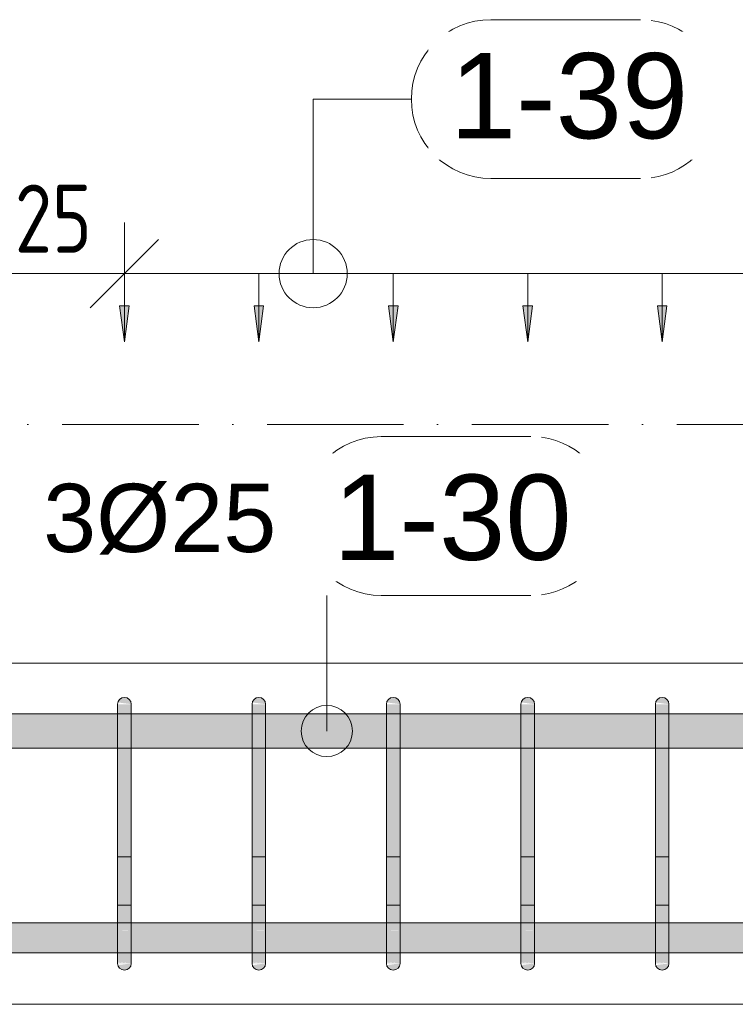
# Model space of a CAD drawing. Header units: millimetres. Extents: x -25607 to 9385, y 1894 to 10168.
# Tile 144 of 181: x 2260 to 2785, y 8670 to 9392. Entities that reach past the tile are written whole.
import ezdxf

# ---------------------------------------------------------------- set-up
doc = ezdxf.new("R2010")
doc.units = ezdxf.units.MM
doc.linetypes.add('Čerchovaná', pattern=[150, 100, -25, 0, -25])
for name, color, linetype, lineweight in [('A-ANNO-DIMS', 211, 'Continuous', 5), ('A-ANNO-DIMS-25', 211, 'Continuous', 5), ('A-FLOR-LEVL', 51, 'Continuous', 5), ('S-BEAM', 12, 'Continuous', 9), ('S-RBAR', 171, 'Continuous', 5), ('S-RBAR-IDEN', 171, 'Continuous', 5)]:
    doc.layers.add(name, color=color, linetype=linetype, lineweight=lineweight)
doc.styles.add('Arial', font='arial.ttf', dxfattribs={"height": 50})
doc.styles.add('Arial_1', font='arial.ttf', dxfattribs={"height": 62.5})
doc.styles.add('ISOCPEUR_2', font='isocpeur.ttf', dxfattribs={"width": 0.8, "height": 50})
doc.dimstyles.new('Vnitřní', dxfattribs={"dimscale": 304.8, "dimtxt": 49.799059, "dimasz": 0.164042, "dimexe": 0.123031, "dimexo": 0.0625, "dimgap": 0, "dimtad": 1, "dimdec": 0, "dimzin": 0, "dimdsep": 46, "dimtxsty": 'ISOCPEUR_2', "dimblk1": 'OBLIQUE', "dimblk2": 'OBLIQUE', "dimsah": 1, "dimcen": 0.09, "dimdle": 0.123031, "dimazin": 0, "dimtfac": 1, "dimtdec": 4, "dimtix": 1, "dimtmove": 0, "dimatfit": 3, "dimfxl": 0.123031, "dimfxlon": 1, "dimtvp": 1, "dimtolj": 1, "dimtzin": 0, "dimarcsym": 2})
doc.dimstyles.new('Výztuž_kusy__řezy__1', dxfattribs={"dimscale": 304.8, "dimtxt": 0.18, "dimasz": 0, "dimexe": 0, "dimexo": 0.0625, "dimgap": 0.082021, "dimtad": 1, "dimdec": 0, "dimzin": 0, "dimdsep": 46, "dimtxsty": 'Arial_1', "dimblk1": 'NONE', "dimblk2": 'NONE', "dimsah": 1, "dimcen": 0.09, "dimazin": 0, "dimtfac": 1, "dimtdec": 4, "dimtix": 1, "dimtmove": 0, "dimatfit": 3, "dimfxl": 0.164042, "dimfxlon": 1, "dimtvp": 1, "dimtfill": 1, "dimtolj": 1, "dimtzin": 0, "dimarcsym": 2})

# ---------------------------------------------------------------- blocks, each defined once
blk = doc.blocks.new('DIMBLOCK386-V5')
at = {"layer": 'A-ANNO-DIMS-25'}
for points in [[(2337.05, 9155.58), (2340.51, 9181.87), (2333.59, 9181.87)], [(2435.57, 9155.58), (2439.03, 9181.87), (2432.11, 9181.87)]]:
    blk.add_hatch(color=256, dxfattribs=at).paths.add_polyline_path(points)
for p, q in [((2337.05, 9205.58), (2435.57, 9205.58)), ((2337.05, 9205.58), (2337.05, 9205.58)), ((2337.05, 9205.58), (2337.05, 9155.58)), ((2435.57, 9205.58), (2435.57, 9205.58)), ((2435.57, 9205.58), (2435.57, 9155.58)), ((2340.51, 9181.87), (2333.59, 9181.87)), ((2333.59, 9181.87), (2337.05, 9155.58)), ((2337.05, 9155.58), (2340.51, 9181.87)), ((2439.03, 9181.87), (2432.11, 9181.87)), ((2432.11, 9181.87), (2435.57, 9155.58)), ((2435.57, 9155.58), (2439.03, 9181.87))]:
    blk.add_line(p, q, dxfattribs=at)
blk = doc.blocks.new('_None')
blk = doc.blocks.new('DIMBLOCK387-V5')
at = {"layer": 'A-ANNO-DIMS-25'}
for points in [[(2435.57, 9155.58), (2439.03, 9181.87), (2432.11, 9181.87)], [(2534.09, 9155.58), (2537.55, 9181.87), (2530.63, 9181.87)]]:
    blk.add_hatch(color=256, dxfattribs=at).paths.add_polyline_path(points)
for p, q in [((2435.57, 9205.58), (2534.09, 9205.58)), ((2435.57, 9205.58), (2435.57, 9205.58)), ((2435.57, 9205.58), (2435.57, 9155.58)), ((2534.09, 9205.58), (2534.09, 9205.58)), ((2534.09, 9205.58), (2534.09, 9155.58)), ((2439.03, 9181.87), (2432.11, 9181.87)), ((2432.11, 9181.87), (2435.57, 9155.58)), ((2435.57, 9155.58), (2439.03, 9181.87)), ((2537.55, 9181.87), (2530.63, 9181.87)), ((2530.63, 9181.87), (2534.09, 9155.58)), ((2534.09, 9155.58), (2537.55, 9181.87))]:
    blk.add_line(p, q, dxfattribs=at)
blk = doc.blocks.new('DIMBLOCK388-V5')
at = {"layer": 'A-ANNO-DIMS-25'}
for points in [[(2534.09, 9155.58), (2537.55, 9181.87), (2530.63, 9181.87)], [(2632.61, 9155.58), (2636.07, 9181.87), (2629.14, 9181.87)]]:
    blk.add_hatch(color=256, dxfattribs=at).paths.add_polyline_path(points)
for p, q in [((2534.09, 9205.58), (2632.61, 9205.58)), ((2534.09, 9205.58), (2534.09, 9205.58)), ((2534.09, 9205.58), (2534.09, 9155.58)), ((2632.61, 9205.58), (2632.61, 9205.58)), ((2632.61, 9205.58), (2632.61, 9155.58)), ((2537.55, 9181.87), (2530.63, 9181.87)), ((2530.63, 9181.87), (2534.09, 9155.58)), ((2534.09, 9155.58), (2537.55, 9181.87)), ((2636.07, 9181.87), (2629.14, 9181.87)), ((2629.14, 9181.87), (2632.61, 9155.58)), ((2632.61, 9155.58), (2636.07, 9181.87))]:
    blk.add_line(p, q, dxfattribs=at)
blk = doc.blocks.new('DIMBLOCK389-V5')
at = {"layer": 'A-ANNO-DIMS-25'}
for points in [[(2632.61, 9155.58), (2636.07, 9181.87), (2629.14, 9181.87)], [(2731.12, 9155.58), (2734.58, 9181.87), (2727.66, 9181.87)]]:
    blk.add_hatch(color=256, dxfattribs=at).paths.add_polyline_path(points)
for p, q in [((2632.61, 9205.58), (2731.12, 9205.58)), ((2632.61, 9205.58), (2632.61, 9205.58)), ((2632.61, 9205.58), (2632.61, 9155.58)), ((2731.12, 9205.58), (2731.12, 9205.58)), ((2731.12, 9205.58), (2731.12, 9155.58)), ((2636.07, 9181.87), (2629.14, 9181.87)), ((2629.14, 9181.87), (2632.61, 9155.58)), ((2632.61, 9155.58), (2636.07, 9181.87)), ((2734.58, 9181.87), (2727.66, 9181.87)), ((2727.66, 9181.87), (2731.12, 9155.58)), ((2731.12, 9155.58), (2734.58, 9181.87))]:
    blk.add_line(p, q, dxfattribs=at)
blk = doc.blocks.new('DIMBLOCK390-V5')
at = {"layer": 'A-ANNO-DIMS-25'}
for points in [[(2731.12, 9155.58), (2734.58, 9181.87), (2727.66, 9181.87)], [(2829.64, 9155.58), (2833.1, 9181.87), (2826.18, 9181.87)]]:
    blk.add_hatch(color=256, dxfattribs=at).paths.add_polyline_path(points)
for p, q in [((2731.12, 9205.58), (2829.64, 9205.58)), ((2731.12, 9205.58), (2731.12, 9205.58)), ((2731.12, 9205.58), (2731.12, 9155.58)), ((2829.64, 9205.58), (2829.64, 9205.58)), ((2829.64, 9205.58), (2829.64, 9155.58)), ((2734.58, 9181.87), (2727.66, 9181.87)), ((2727.66, 9181.87), (2731.12, 9155.58)), ((2731.12, 9155.58), (2734.58, 9181.87)), ((2833.1, 9181.87), (2826.18, 9181.87)), ((2826.18, 9181.87), (2829.64, 9155.58)), ((2829.64, 9155.58), (2833.1, 9181.87))]:
    blk.add_line(p, q, dxfattribs=at)
blk = doc.blocks.new('DIMBLOCK400-V5')
at = {"layer": 'A-ANNO-DIMS-25'}
for points in [[(2337.05, 9155.58), (2340.51, 9181.87), (2333.59, 9181.87)], [(2435.57, 9155.58), (2439.03, 9181.87), (2432.11, 9181.87)], [(2534.09, 9155.58), (2537.55, 9181.87), (2530.63, 9181.87)], [(2632.61, 9155.58), (2636.07, 9181.87), (2629.14, 9181.87)], [(2731.12, 9155.58), (2734.58, 9181.87), (2727.66, 9181.87)], [(2829.64, 9155.58), (2833.1, 9181.87), (2826.18, 9181.87)], [(2928.16, 9155.58), (2931.62, 9181.87), (2924.7, 9181.87)], [(3026.68, 9155.58), (3030.14, 9181.87), (3023.22, 9181.87)], [(3125.2, 9155.58), (3128.66, 9181.87), (3121.74, 9181.87)], [(3223.71, 9155.58), (3227.18, 9181.87), (3220.25, 9181.87)], [(3322.23, 9155.58), (3325.69, 9181.87), (3318.77, 9181.87)], [(3420.75, 9155.58), (3424.21, 9181.87), (3417.29, 9181.87)], [(3519.27, 9155.58), (3522.73, 9181.87), (3515.81, 9181.87)], [(3617.79, 9155.58), (3621.25, 9181.87), (3614.33, 9181.87)], [(3716.3, 9155.58), (3719.77, 9181.87), (3712.84, 9181.87)]]:
    blk.add_hatch(color=256, dxfattribs=at).paths.add_polyline_path(points)
for p, q in [((2337.05, 9205.58), (3716.3, 9205.58)), ((2337.05, 9205.58), (2435.57, 9205.58)), ((2337.05, 9205.58), (2337.05, 9205.58)), ((2337.05, 9205.58), (2337.05, 9155.58)), ((2435.57, 9205.58), (2534.09, 9205.58)), ((2435.57, 9205.58), (2435.57, 9205.58)), ((2435.57, 9205.58), (2435.57, 9155.58)), ((2534.09, 9205.58), (2632.61, 9205.58)), ((2534.09, 9205.58), (2534.09, 9205.58)), ((2534.09, 9205.58), (2534.09, 9155.58)), ((2632.61, 9205.58), (2731.12, 9205.58)), ((2632.61, 9205.58), (2632.61, 9205.58)), ((2632.61, 9205.58), (2632.61, 9155.58)), ((2731.12, 9205.58), (2829.64, 9205.58)), ((2731.12, 9205.58), (2731.12, 9205.58)), ((2731.12, 9205.58), (2731.12, 9155.58)), ((2829.64, 9205.58), (2928.16, 9205.58)), ((2829.64, 9205.58), (2829.64, 9205.58)), ((2829.64, 9205.58), (2829.64, 9155.58)), ((2928.16, 9205.58), (3026.68, 9205.58)), ((2928.16, 9205.58), (2928.16, 9205.58)), ((2928.16, 9205.58), (2928.16, 9155.58)), ((3026.68, 9205.58), (3125.2, 9205.58)), ((3026.68, 9205.58), (3026.68, 9205.58)), ((3026.68, 9205.58), (3026.68, 9155.58)), ((3125.2, 9205.58), (3223.71, 9205.58)), ((3125.2, 9205.58), (3125.2, 9205.58)), ((3125.2, 9205.58), (3125.2, 9155.58)), ((3223.71, 9205.58), (3322.23, 9205.58)), ((3223.71, 9205.58), (3223.71, 9205.58)), ((3223.71, 9205.58), (3223.71, 9155.58)), ((3322.23, 9205.58), (3420.75, 9205.58)), ((3322.23, 9205.58), (3322.23, 9205.58)), ((3322.23, 9205.58), (3322.23, 9155.58)), ((3420.75, 9205.58), (3519.27, 9205.58)), ((3420.75, 9205.58), (3420.75, 9205.58)), ((3420.75, 9205.58), (3420.75, 9155.58)), ((3519.27, 9205.58), (3617.79, 9205.58)), ((3519.27, 9205.58), (3519.27, 9205.58)), ((3519.27, 9205.58), (3519.27, 9155.58)), ((3617.79, 9205.58), (3716.3, 9205.58)), ((3617.79, 9205.58), (3617.79, 9205.58)), ((3617.79, 9205.58), (3617.79, 9155.58)), ((3716.3, 9205.58), (3716.3, 9205.58)), ((3716.3, 9205.58), (3716.3, 9155.58)), ((2340.51, 9181.87), (2333.59, 9181.87)), ((2333.59, 9181.87), (2337.05, 9155.58)), ((2337.05, 9155.58), (2340.51, 9181.87)), ((2439.03, 9181.87), (2432.11, 9181.87)), ((2432.11, 9181.87), (2435.57, 9155.58)), ((2435.57, 9155.58), (2439.03, 9181.87)), ((2537.55, 9181.87), (2530.63, 9181.87)), ((2530.63, 9181.87), (2534.09, 9155.58)), ((2534.09, 9155.58), (2537.55, 9181.87)), ((2636.07, 9181.87), (2629.14, 9181.87)), ((2629.14, 9181.87), (2632.61, 9155.58)), ((2632.61, 9155.58), (2636.07, 9181.87)), ((2734.58, 9181.87), (2727.66, 9181.87)), ((2727.66, 9181.87), (2731.12, 9155.58)), ((2731.12, 9155.58), (2734.58, 9181.87)), ((2833.1, 9181.87), (2826.18, 9181.87)), ((2826.18, 9181.87), (2829.64, 9155.58)), ((2829.64, 9155.58), (2833.1, 9181.87)), ((2931.62, 9181.87), (2924.7, 9181.87)), ((2924.7, 9181.87), (2928.16, 9155.58)), ((2928.16, 9155.58), (2931.62, 9181.87)), ((3030.14, 9181.87), (3023.22, 9181.87)), ((3023.22, 9181.87), (3026.68, 9155.58)), ((3026.68, 9155.58), (3030.14, 9181.87)), ((3128.66, 9181.87), (3121.74, 9181.87)), ((3121.74, 9181.87), (3125.2, 9155.58)), ((3125.2, 9155.58), (3128.66, 9181.87)), ((3227.18, 9181.87), (3220.25, 9181.87)), ((3220.25, 9181.87), (3223.71, 9155.58)), ((3223.71, 9155.58), (3227.18, 9181.87)), ((3325.69, 9181.87), (3318.77, 9181.87)), ((3318.77, 9181.87), (3322.23, 9155.58)), ((3322.23, 9155.58), (3325.69, 9181.87)), ((3424.21, 9181.87), (3417.29, 9181.87)), ((3417.29, 9181.87), (3420.75, 9155.58)), ((3420.75, 9155.58), (3424.21, 9181.87)), ((3522.73, 9181.87), (3515.81, 9181.87)), ((3515.81, 9181.87), (3519.27, 9155.58)), ((3519.27, 9155.58), (3522.73, 9181.87)), ((3621.25, 9181.87), (3614.33, 9181.87)), ((3614.33, 9181.87), (3617.79, 9155.58)), ((3617.79, 9155.58), (3621.25, 9181.87)), ((3719.77, 9181.87), (3712.84, 9181.87)), ((3712.84, 9181.87), (3716.3, 9155.58)), ((3716.3, 9155.58), (3719.77, 9181.87))]:
    blk.add_line(p, q, dxfattribs=at)
blk = doc.blocks.new('Popisek výztuže__BEZ NATOČENÍ_ - _Typ_ množství_PRAVÝ _řezy_-573725-V5')
at = {"layer": 'S-RBAR-IDEN'}
for p, q in [((-15461.32, 9359.75), (-15571.02, 9359.75)), ((-15571.02, 9243.32), (-15461.32, 9243.32))]:
    blk.add_line(p, q, dxfattribs=at)
for centre, start, end in [((-15571.02, 9301.53), 90, 270), ((-15461.32, 9301.53), 277.64339, 82.35661)]:
    blk.add_arc(centre, 58.22, start, end, dxfattribs=at)
blk = doc.blocks.new('Popisek výztuže - _Typ_ množství_LEVÝ-573731-V5')
at = {"layer": 'S-RBAR-IDEN'}
for p, q in [((-16348.87, 6003.76), (-16458.56, 6003.76)), ((-16458.56, 5887.33), (-16348.87, 5887.33))]:
    blk.add_line(p, q, dxfattribs=at)
for centre, start, end in [((-16458.56, 5945.54), 90, 270), ((-16348.87, 5945.54), 277.64339, 82.35661)]:
    blk.add_arc(centre, 58.22, start, end, dxfattribs=at)
blk = doc.blocks.new('DIMBLOCK689-V5')
at = {"layer": 'A-ANNO-DIMS-25'}
for p, q in [((2212.05, 9205.58), (2212.05, 9243.08)), ((2337.05, 9205.58), (2337.05, 9243.08)), ((2212.05, 9205.58), (2237.05, 9230.58)), ((2337.05, 9205.58), (2362.05, 9230.58)), ((2174.55, 9205.58), (2374.55, 9205.58)), ((2212.05, 9205.58), (2187.05, 9180.58)), ((2212.05, 9205.58), (2212.05, 9168.08)), ((2337.05, 9205.58), (2312.05, 9180.58)), ((2337.05, 9205.58), (2337.05, 9168.08))]:
    blk.add_line(p, q, dxfattribs=at)
at = {"layer": 'A-ANNO-DIMS-25', "color": 0, "insert": (2236.72, 9270.9), "char_height": 50, "width": 90.7875, "attachment_point": 1, "line_spacing_factor": 1.149209, "style": 'ISOCPEUR_2'}
blk.add_mtext('125', dxfattribs=at)
blk = doc.blocks.new('_Oblique')
at = {"color": 0, "linetype": 'ByBlock', "lineweight": -2}
blk.add_line((-0.5, -0.5), (0.5, 0.5), dxfattribs=at)

msp = doc.modelspace()

# ---------------------------------------------------------------- hatches: boundary and pattern name
at = {"layer": 'S-RBAR'}
for points in [[(2342.05, 8890), (2341.88, 8891.29), (2341.38, 8892.5), (2340.59, 8893.54), (2339.55, 8894.33), (2338.35, 8894.83), (2337.05, 8895), (2335.76, 8894.83), (2334.55, 8894.33), (2333.52, 8893.54), (2332.72, 8892.5), (2332.22, 8891.29), (2341.88, 8890.02)], [(2440.57, 8890), (2440.4, 8891.29), (2439.9, 8892.5), (2439.11, 8893.54), (2438.07, 8894.33), (2436.86, 8894.83), (2435.57, 8895), (2434.28, 8894.83), (2433.07, 8894.33), (2432.03, 8893.54), (2431.24, 8892.5), (2430.74, 8891.29), (2440.4, 8890.02)], [(2539.09, 8890), (2538.92, 8891.29), (2538.42, 8892.5), (2537.62, 8893.54), (2536.59, 8894.33), (2535.38, 8894.83), (2534.09, 8895), (2532.79, 8894.83), (2531.59, 8894.33), (2530.55, 8893.54), (2529.76, 8892.5), (2529.26, 8891.29), (2538.92, 8890.02)], [(2637.61, 8890), (2637.44, 8891.29), (2636.94, 8892.5), (2636.14, 8893.54), (2635.11, 8894.33), (2633.9, 8894.83), (2632.61, 8895), (2631.31, 8894.83), (2630.11, 8894.33), (2629.07, 8893.54), (2628.28, 8892.5), (2627.78, 8891.29), (2637.44, 8890.02)], [(2736.12, 8890), (2735.95, 8891.29), (2735.45, 8892.5), (2734.66, 8893.54), (2733.46, 8894.4), (2732.42, 8894.83), (2731.12, 8895), (2729.83, 8894.83), (2728.62, 8894.33), (2727.59, 8893.54), (2726.79, 8892.5), (2726.29, 8891.29), (2735.95, 8890.02)], [(2342.05, 8865), (2342.05, 8890), (2332.05, 8890), (2332.05, 8865)], [(2440.57, 8865), (2440.57, 8890), (2430.57, 8890), (2430.57, 8865)], [(2539.09, 8865), (2539.09, 8890), (2529.09, 8890), (2529.09, 8865)], [(2637.61, 8865), (2637.61, 8890), (2627.61, 8890), (2627.61, 8865)], [(2726.12, 8865), (2736.12, 8865), (2736.12, 8890), (2726.12, 8890), (2726.12, 8869.55)], [(2338.36, 8725), (2342.05, 8725), (2342.05, 8865), (2332.05, 8865), (2332.05, 8725)], [(2440.57, 8725), (2440.57, 8865), (2430.57, 8865), (2430.57, 8725)], [(2539.09, 8725), (2539.09, 8865), (2529.09, 8865), (2529.09, 8725)], [(2637.61, 8725), (2637.61, 8865), (2627.61, 8865), (2627.61, 8725)], [(2733.46, 8725), (2736.12, 8725), (2736.12, 8865), (2726.12, 8865), (2726.12, 8725)], [(2337.05, 8695), (2338.36, 8695.17), (2339.55, 8695.67), (2340.59, 8696.46), (2341.38, 8697.5), (2341.88, 8698.71), (2341.88, 8699.98), (2332.22, 8698.71), (2332.72, 8697.5), (2333.52, 8696.46), (2334.55, 8695.67), (2335.76, 8695.17)], [(2435.57, 8695), (2436.86, 8695.17), (2438.07, 8695.67), (2439.11, 8696.46), (2439.9, 8697.5), (2440.4, 8698.71), (2440.4, 8699.98), (2430.74, 8698.71), (2431.24, 8697.5), (2432.03, 8696.46), (2433.07, 8695.67), (2434.28, 8695.17)], [(2534.09, 8695), (2535.38, 8695.17), (2536.59, 8695.67), (2537.62, 8696.46), (2538.42, 8697.5), (2538.92, 8698.71), (2538.92, 8699.98), (2529.26, 8698.71), (2529.76, 8697.5), (2530.55, 8696.46), (2531.59, 8695.67), (2532.79, 8695.17)], [(2632.61, 8695), (2633.9, 8695.17), (2635.11, 8695.67), (2636.14, 8696.46), (2636.94, 8697.5), (2637.44, 8698.71), (2637.44, 8699.98), (2627.78, 8698.71), (2628.28, 8697.5), (2629.07, 8696.46), (2630.11, 8695.67), (2631.31, 8695.17)], [(2731.12, 8695), (2732.42, 8695.17), (2733.62, 8695.67), (2734.66, 8696.46), (2735.45, 8697.5), (2735.95, 8698.71), (2735.95, 8699.98), (2726.29, 8698.71), (2726.79, 8697.5), (2727.59, 8696.46), (2728.62, 8695.67), (2729.83, 8695.17)]]:
    msp.add_hatch(color=256, dxfattribs=at).paths.add_polyline_path(points)
h = msp.add_hatch(color=256, dxfattribs=at)
h.paths.add_polyline_path([(5938.19, 8857.8), (5969.21, 8857.8), (5969.21, 8882.8), (5785.06, 8882.8), (5785.06, 8857.8), (5894.29, 8857.8)])
h.paths.add_polyline_path([(4016.06, 8857.8), (4054.75, 8857.8), (4054.75, 8882.8), (4016.06, 8882.8), (4016.06, 8865)])
h.paths.add_polyline_path([(4651.63, 8857.8), (4730.74, 8857.8), (4730.74, 8882.8), (4651.63, 8882.8), (4651.63, 8865)])
h.paths.add_polyline_path([(1019.44, 8857.8), (1209.04, 8857.8), (1209.04, 8882.8), (1019.44, 8882.8), (1019.44, 8865)])
h.paths.add_polyline_path([(4006.06, 8857.8), (4006.06, 8882.8), (3967.37, 8882.8), (3967.37, 8857.8)])
h.paths.add_polyline_path([(4621.18, 8857.8), (4641.63, 8857.8), (4641.63, 8882.8), (4551.63, 8882.8), (4551.63, 8857.8), (4577.28, 8857.8)])
h.paths.add_polyline_path([(4064.75, 8857.8), (4103.44, 8857.8), (4103.44, 8882.8), (4064.75, 8882.8), (4064.75, 8865)])
h.paths.add_polyline_path([(1219.04, 8857.8), (1408.65, 8857.8), (1408.65, 8882.8), (1219.04, 8882.8), (1219.04, 8865)])
h.paths.add_polyline_path([(5775.06, 8857.8), (5775.06, 8882.8), (5585.68, 8882.8), (5585.68, 8857.8), (5762.59, 8857.8)])
h.paths.add_polyline_path([(2909.06, 8857.8), (2923.16, 8857.8), (2923.16, 8882.8), (2834.64, 8882.8), (2834.64, 8857.8)])
h.paths.add_polyline_path([(3957.37, 8857.8), (3957.37, 8882.8), (3918.68, 8882.8), (3918.77, 8857.8)])
h.paths.add_polyline_path([(2933.16, 8857.8), (3021.68, 8857.8), (3021.68, 8882.8), (2933.16, 8882.8), (2933.16, 8865)])
h.paths.add_polyline_path([(4113.44, 8857.8), (4152.12, 8857.8), (4152.12, 8882.8), (4113.44, 8882.8), (4113.44, 8865)])
h.paths.add_polyline_path([(3031.68, 8857.8), (3120.2, 8857.8), (3120.2, 8882.8), (3031.68, 8882.8), (3031.68, 8865)])
h.paths.add_polyline_path([(5575.68, 8857.8), (5575.68, 8882.8), (5386.3, 8882.8), (5386.3, 8857.8), (5543.08, 8857.8)])
h.paths.add_polyline_path([(3908.68, 8857.8), (3908.68, 8882.8), (3869.99, 8882.8), (3869.99, 8857.8), (3874.87, 8857.8)])
h.paths.add_polyline_path([(4162.12, 8857.8), (4200.81, 8857.8), (4200.81, 8882.8), (4162.12, 8882.8), (4162.12, 8865)])
h.paths.add_polyline_path([(2824.64, 8857.8), (2824.64, 8882.8), (2736.12, 8882.8), (2736.12, 8857.8), (2821.26, 8857.8)])
h.paths.add_polyline_path([(1418.65, 8857.8), (1608.25, 8857.8), (1608.25, 8882.8), (1418.65, 8882.8), (1418.65, 8865)])
h.paths.add_polyline_path([(1618.25, 8857.8), (1807.85, 8857.8), (1807.85, 8882.8), (1618.25, 8882.8), (1618.25, 8865)])
h.paths.add_polyline_path([(3859.99, 8857.8), (3859.99, 8882.8), (3821.3, 8882.8), (3821.3, 8857.8), (3830.97, 8857.8)])
h.paths.add_polyline_path([(5376.3, 8857.8), (5376.3, 8882.8), (5186.3, 8882.8), (5186.3, 8857.8), (5367.48, 8857.8)])
h.paths.add_polyline_path([(3130.2, 8857.8), (3218.71, 8857.8), (3218.71, 8882.8), (3130.2, 8882.8), (3130.2, 8865)])
h.paths.add_polyline_path([(4210.81, 8857.8), (4249.5, 8857.8), (4249.5, 8882.8), (4210.81, 8882.8), (4210.81, 8865)])
h.paths.add_polyline_path([(4541.63, 8857.8), (4541.63, 8882.8), (4502.94, 8882.8), (4502.94, 8857.8), (4533.37, 8857.8)])
h.paths.add_polyline_path([(4740.74, 8857.8), (4819.86, 8857.8), (4819.86, 8882.8), (4740.74, 8882.8), (4740.74, 8865)])
h.paths.add_polyline_path([(3811.3, 8857.8), (3811.3, 8882.8), (3721.3, 8882.8), (3721.3, 8857.8), (3787.07, 8857.8)])
h.paths.add_polyline_path([(5176.3, 8857.8), (5176.3, 8882.8), (5097.19, 8882.8), (5097.19, 8857.8), (5104.08, 8857.8)])
h.paths.add_polyline_path([(1817.85, 8857.8), (2007.45, 8857.8), (2007.45, 8882.8), (1817.85, 8882.8), (1817.85, 8865)])
h.paths.add_polyline_path([(4259.5, 8857.8), (4298.19, 8857.8), (4298.19, 8882.8), (4259.5, 8882.8), (4259.5, 8865)])
h.paths.add_polyline_path([(3711.3, 8857.8), (3711.3, 8882.8), (3622.79, 8882.8), (3622.79, 8857.8), (3699.27, 8857.8)])
h.paths.add_polyline_path([(2017.45, 8857.8), (2207.05, 8857.8), (2207.05, 8882.8), (2017.45, 8882.8), (2017.45, 8865)])
h.paths.add_polyline_path([(4308.19, 8857.8), (4346.88, 8857.8), (4346.88, 8882.8), (4308.19, 8882.8), (4308.19, 8865)])
h.paths.add_polyline_path([(5087.19, 8857.8), (5087.19, 8882.8), (5008.08, 8882.8), (5008.08, 8857.8), (5060.18, 8857.8)])
h.paths.add_polyline_path([(3612.79, 8857.8), (3612.79, 8882.8), (3524.27, 8882.8), (3524.27, 8857.8), (3611.47, 8857.8)])
h.paths.add_polyline_path([(2217.05, 8857.8), (2332.05, 8857.8), (2332.05, 8882.8), (2217.05, 8882.8), (2217.05, 8865)])
h.paths.add_polyline_path([(4356.88, 8857.8), (4395.57, 8857.8), (4395.57, 8882.8), (4356.88, 8882.8), (4356.88, 8865)])
h.paths.add_polyline_path([(4998.08, 8857.8), (4998.08, 8882.8), (4918.97, 8882.8), (4918.97, 8857.8), (4972.38, 8857.8)])
h.paths.add_polyline_path([(3514.27, 8857.8), (3514.27, 8882.8), (3425.75, 8882.8), (3425.75, 8857.8), (3479.77, 8857.8)])
h.paths.add_polyline_path([(2342.05, 8857.8), (2430.57, 8857.8), (2430.57, 8882.8), (2342.05, 8882.8), (2342.05, 8865)])
h.paths.add_polyline_path([(3228.71, 8857.8), (3317.23, 8857.8), (3317.23, 8882.8), (3228.71, 8882.8), (3228.71, 8865)])
h.paths.add_polyline_path([(3415.75, 8857.8), (3415.75, 8882.8), (3327.23, 8882.8), (3327.23, 8857.8), (3391.96, 8857.8)])
h.paths.add_polyline_path([(2440.57, 8857.8), (2529.09, 8857.8), (2529.09, 8882.8), (2440.57, 8882.8), (2440.57, 8865)])
h.paths.add_polyline_path([(4908.97, 8857.8), (4908.97, 8882.8), (4829.86, 8882.8), (4829.86, 8857.8), (4884.58, 8857.8)])
h.paths.add_polyline_path([(4405.57, 8857.8), (4444.26, 8857.8), (4444.26, 8882.8), (4405.57, 8882.8), (4405.57, 8865)])
h.paths.add_polyline_path([(2726.12, 8857.8), (2726.12, 8882.8), (2637.61, 8882.8), (2637.61, 8857.8), (2645.66, 8857.8)])
h.paths.add_polyline_path([(2539.09, 8857.8), (2627.61, 8857.8), (2627.61, 8882.8), (2539.09, 8882.8), (2539.09, 8865)])
h.paths.add_polyline_path([(4454.26, 8857.8), (4492.94, 8857.8), (4492.94, 8882.8), (4454.26, 8882.8), (4454.26, 8865)])
h = msp.add_hatch(color=256, dxfattribs=at)
h.paths.add_polyline_path([(-1905.56, 8707.64), (-1885.56, 8707.92), (-1885.56, 8729.64), (-1905.56, 8729.64), (-1905.56, 8714.83)])
h.paths.add_polyline_path([(1021.34, 8707.64), (1209.04, 8707.92), (1209.04, 8729.64), (1019.44, 8729.64), (1019.44, 8707.64)])
h.paths.add_polyline_path([(1219.04, 8707.64), (1408.65, 8707.92), (1408.65, 8729.64), (1219.04, 8729.64), (1219.04, 8707.92)])
h.paths.add_polyline_path([(1009.44, 8707.64), (1009.44, 8729.64), (819.84, 8729.64), (819.84, 8707.64), (977.44, 8707.64)])
h.paths.add_polyline_path([(809.84, 8707.64), (809.84, 8729.64), (620.24, 8729.64), (620.24, 8707.64), (801.84, 8707.64)])
h.paths.add_polyline_path([(-1832.27, 8707.64), (-1798.99, 8707.92), (-1798.99, 8729.64), (-1832.27, 8729.64), (-1832.27, 8707.92)])
h.paths.add_polyline_path([(1418.65, 8707.64), (1608.25, 8707.92), (1608.25, 8729.64), (1418.65, 8729.64), (1418.65, 8707.92)])
h.paths.add_polyline_path([(4152.12, 8707.64), (4152.12, 8729.64), (4113.44, 8729.64), (4113.44, 8707.64), (4138.27, 8707.64)])
h.paths.add_polyline_path([(1618.25, 8707.64), (1807.85, 8707.92), (1807.85, 8729.64), (1618.25, 8729.64), (1618.25, 8707.92)])
h.paths.add_polyline_path([(4169.44, 8707.64), (4169.44, 8729.64), (4162.12, 8729.64), (4162.12, 8707.64)])
h.paths.add_polyline_path([(610.24, 8707.64), (610.24, 8729.64), (420.64, 8729.64), (420.64, 8707.64), (582.34, 8707.64)])
h.paths.add_polyline_path([(410.64, 8707.64), (410.64, 8729.64), (221.04, 8729.64), (221.04, 8707.64), (406.74, 8707.64)])
h.paths.add_polyline_path([(-1842.27, 8707.64), (-1842.27, 8729.64), (-1875.56, 8729.64), (-1875.56, 8707.64)])
h.paths.add_polyline_path([(1817.85, 8707.64), (2007.45, 8707.92), (2007.45, 8729.64), (1817.85, 8729.64), (1817.85, 8707.92)])
h.paths.add_polyline_path([(2017.45, 8707.64), (2207.05, 8707.92), (2207.05, 8729.64), (2017.45, 8729.64), (2017.45, 8707.92)])
h.paths.add_polyline_path([(4103.44, 8707.64), (4103.44, 8729.64), (4064.75, 8729.64), (4064.75, 8707.64), (4094.37, 8707.64)])
h.paths.add_polyline_path([(211.04, 8707.64), (211.04, 8729.64), (21.43, 8729.64), (21.43, 8707.64), (187.24, 8707.64)])
h.paths.add_polyline_path([(2217.05, 8707.64), (2332.05, 8707.92), (2332.05, 8729.64), (2217.05, 8729.64), (2217.05, 8707.92)])
h.paths.add_polyline_path([(11.43, 8707.64), (11.43, 8729.64), (-178.17, 8729.64), (-178.17, 8707.64), (-32.27, 8707.64)])
h.paths.add_polyline_path([(-1788.99, 8707.64), (-1755.71, 8707.92), (-1755.71, 8729.64), (-1788.99, 8729.64), (-1788.99, 8707.92)])
h.paths.add_polyline_path([(-188.17, 8707.64), (-188.17, 8729.64), (-303.17, 8729.64), (-303.17, 8707.64), (-207.87, 8707.64)])
h.paths.add_polyline_path([(2342.05, 8707.64), (2430.57, 8707.92), (2430.57, 8729.64), (2342.05, 8729.64), (2342.05, 8707.92)])
h.paths.add_polyline_path([(4054.75, 8707.64), (4054.75, 8729.64), (4016.06, 8729.64), (4016.06, 8707.64), (4050.47, 8707.64)])
h.paths.add_polyline_path([(2440.57, 8707.64), (2529.09, 8707.92), (2529.09, 8729.64), (2440.57, 8729.64), (2440.57, 8707.92)])
h.paths.add_polyline_path([(-313.17, 8707.64), (-313.17, 8729.64), (-400.61, 8729.64), (-400.61, 8707.64), (-339.57, 8707.64)])
h.paths.add_polyline_path([(2539.09, 8707.64), (2627.61, 8707.92), (2627.61, 8729.64), (2539.09, 8729.64), (2539.09, 8707.92)])
h.paths.add_polyline_path([(-410.61, 8707.64), (-410.61, 8729.64), (-498.06, 8729.64), (-498.06, 8707.64), (-427.37, 8707.64)])
h.paths.add_polyline_path([(2637.61, 8707.64), (2726.12, 8707.92), (2726.12, 8729.64), (2637.61, 8729.64), (2637.61, 8707.92)])
h.paths.add_polyline_path([(-508.06, 8707.64), (-508.06, 8729.64), (-595.51, 8729.64), (-595.51, 8707.64), (-515.17, 8707.64)])
h.paths.add_polyline_path([(-1745.71, 8707.64), (-1712.42, 8707.92), (-1712.42, 8729.64), (-1745.71, 8729.64), (-1745.71, 8707.92)])
h.paths.add_polyline_path([(3967.37, 8707.64), (4006.06, 8707.92), (4006.06, 8729.64), (3967.37, 8729.64), (3967.37, 8707.92)])
h.paths.add_polyline_path([(2736.12, 8707.64), (2824.64, 8707.92), (2824.64, 8729.64), (2736.12, 8729.64), (2736.12, 8707.92)])
h.paths.add_polyline_path([(-605.51, 8707.64), (-605.51, 8729.64), (-692.95, 8729.64), (-692.95, 8707.64), (-646.87, 8707.64)])
h.paths.add_polyline_path([(2834.64, 8707.64), (2923.16, 8707.92), (2923.16, 8729.64), (2834.64, 8729.64), (2834.64, 8707.92)])
h.paths.add_polyline_path([(-702.95, 8707.64), (-702.95, 8729.64), (-790.4, 8729.64), (-790.4, 8707.64), (-734.67, 8707.64)])
h.paths.add_polyline_path([(3957.37, 8707.64), (3957.37, 8729.64), (3918.68, 8729.64), (3918.77, 8707.64)])
h.paths.add_polyline_path([(2933.16, 8707.64), (3021.68, 8707.92), (3021.68, 8729.64), (2933.16, 8729.64), (2933.16, 8707.92)])
h.paths.add_polyline_path([(-800.4, 8707.64), (-800.4, 8729.64), (-887.85, 8729.64), (-887.85, 8707.64), (-822.47, 8707.64)])
h.paths.add_polyline_path([(3031.68, 8707.64), (3120.2, 8707.92), (3120.2, 8729.64), (3031.68, 8729.64), (3031.68, 8707.92)])
h.paths.add_polyline_path([(-1702.42, 8707.64), (-1677.42, 8707.92), (-1677.42, 8729.64), (-1702.42, 8729.64), (-1702.42, 8707.92)])
h.paths.add_polyline_path([(-897.85, 8707.64), (-897.85, 8729.64), (-985.29, 8729.64), (-985.29, 8707.64), (-910.27, 8707.64)])
h.paths.add_polyline_path([(3908.68, 8707.64), (3908.68, 8729.64), (3869.99, 8729.64), (3869.99, 8707.64), (3874.87, 8707.64)])
h.paths.add_polyline_path([(3130.2, 8707.64), (3218.71, 8707.92), (3218.71, 8729.64), (3130.2, 8729.64), (3130.2, 8707.92)])
h.paths.add_polyline_path([(-995.29, 8707.64), (-995.29, 8729.64), (-1082.74, 8729.64), (-1082.74, 8707.64), (-998.07, 8707.64)])
h.paths.add_polyline_path([(3228.71, 8707.64), (3317.23, 8707.92), (3317.23, 8729.64), (3228.71, 8729.64), (3228.71, 8707.92)])
h.paths.add_polyline_path([(-1092.74, 8707.64), (-1092.74, 8729.64), (-1180.19, 8729.64), (-1180.19, 8707.64), (-1129.78, 8707.64)])
h.paths.add_polyline_path([(3327.23, 8707.64), (3415.75, 8707.92), (3415.75, 8729.64), (3327.23, 8729.64), (3327.23, 8707.92)])
h.paths.add_polyline_path([(-1667.42, 8707.64), (-1579.97, 8707.92), (-1579.97, 8729.64), (-1667.42, 8729.64), (-1667.42, 8707.92)])
h.paths.add_polyline_path([(-1190.19, 8707.64), (-1190.19, 8729.64), (-1277.63, 8729.64), (-1277.63, 8707.64), (-1217.58, 8707.64)])
h.paths.add_polyline_path([(3859.99, 8707.64), (3859.99, 8729.64), (3821.3, 8729.64), (3821.3, 8707.64), (3830.97, 8707.64)])
h.paths.add_polyline_path([(3425.75, 8707.64), (3514.27, 8707.92), (3514.27, 8729.64), (3425.75, 8729.64), (3425.75, 8707.92)])
h.paths.add_polyline_path([(-1287.63, 8707.64), (-1287.63, 8729.64), (-1375.08, 8729.64), (-1375.08, 8707.64), (-1305.38, 8707.64)])
h.paths.add_polyline_path([(3524.27, 8707.64), (3612.79, 8707.92), (3612.79, 8729.64), (3524.27, 8729.64), (3524.27, 8707.92)])
h.paths.add_polyline_path([(-1385.08, 8707.64), (-1385.08, 8729.64), (-1472.53, 8729.64), (-1472.53, 8707.64), (-1393.18, 8707.64)])
h.paths.add_polyline_path([(3622.79, 8707.64), (3711.3, 8707.92), (3711.3, 8729.64), (3622.79, 8729.64), (3622.79, 8707.92)])
h.paths.add_polyline_path([(3811.3, 8707.64), (3811.3, 8729.64), (3721.3, 8729.64), (3721.3, 8707.64), (3787.07, 8707.64)])
h.paths.add_polyline_path([(-1482.53, 8707.64), (-1482.53, 8729.64), (-1569.97, 8729.64), (-1569.97, 8707.64), (-1524.88, 8707.64)])
h = msp.add_hatch(color=256, dxfattribs=at)
h.paths.add_polyline_path([(2342.05, 8703.08), (2342.05, 8703.74), (2340.69, 8703.89), (2339.85, 8703.51)])
h.paths.add_polyline_path([(2336.56, 8705.53), (2334.88, 8707.49), (2332.05, 8707.92), (2332.05, 8706.75)])
h.paths.add_polyline_path([(2342.05, 8711.72), (2342.05, 8713.44), (2332.05, 8715.43), (2332.05, 8714.83), (2332.86, 8714.83), (2336.78, 8711.91), (2338.36, 8711.85)])
h.paths.add_polyline_path([(2332.05, 8724.03), (2342.05, 8724.24), (2342.05, 8725), (2332.05, 8725)])
h = msp.add_hatch(color=256, dxfattribs=at)
h.paths.add_polyline_path([(2342.05, 8700), (2342.05, 8703.08), (2339.85, 8703.51), (2340.69, 8703.89), (2342.05, 8703.74), (2342.05, 8711.72), (2337.52, 8711.99), (2333.01, 8714.83), (2332.05, 8714.83), (2332.05, 8708.15), (2335.02, 8707.32), (2336.56, 8705.53), (2332.05, 8706.75), (2332.22, 8700.99), (2334.14, 8700.85), (2338.36, 8700.4)])
h.paths.add_polyline_path([(2337.05, 8700), (2342.05, 8700), (2332.05, 8700.85), (2332.22, 8700)])
h.paths.add_polyline_path([(2342.05, 8713.44), (2342.05, 8724.24), (2338.36, 8724.03), (2332.05, 8724.03), (2332.05, 8715.43), (2338.36, 8714.18)])
h = msp.add_hatch(color=256, dxfattribs=at)
h.paths.add_polyline_path([(2440.57, 8703.08), (2440.57, 8703.74), (2439.21, 8703.89), (2438.37, 8703.51)])
h.paths.add_polyline_path([(2435.08, 8705.53), (2433.4, 8707.49), (2430.57, 8707.92), (2430.57, 8706.75)])
h.paths.add_polyline_path([(2440.57, 8711.72), (2440.57, 8713.44), (2430.57, 8715.43), (2430.57, 8714.83), (2431.38, 8714.83), (2435.29, 8711.91)])
h.paths.add_polyline_path([(2430.57, 8724.03), (2440.57, 8724.24), (2440.57, 8725), (2430.57, 8725)])
h = msp.add_hatch(color=256, dxfattribs=at)
h.paths.add_polyline_path([(2440.57, 8700), (2440.57, 8703.08), (2438.37, 8703.51), (2439.21, 8703.89), (2440.57, 8703.74), (2440.57, 8711.72), (2436.04, 8711.99), (2431.52, 8714.83), (2430.57, 8714.83), (2430.57, 8708.15), (2433.54, 8707.32), (2435.08, 8705.53), (2430.57, 8706.75), (2430.74, 8700.99), (2432.66, 8700.85), (2436.86, 8700.4)])
h.paths.add_polyline_path([(2435.57, 8700), (2440.57, 8700), (2430.57, 8700.85), (2430.74, 8700)])
h.paths.add_polyline_path([(2440.57, 8713.44), (2440.57, 8724.24), (2438.54, 8724.03), (2430.57, 8724.03), (2430.57, 8715.43), (2433.59, 8714.83)])
h = msp.add_hatch(color=256, dxfattribs=at)
h.paths.add_polyline_path([(2539.09, 8703.08), (2539.09, 8703.74), (2537.73, 8703.89), (2536.89, 8703.51)])
h.paths.add_polyline_path([(2533.6, 8705.53), (2531.91, 8707.49), (2529.09, 8707.92), (2529.09, 8706.75)])
h.paths.add_polyline_path([(2539.09, 8711.72), (2539.09, 8713.44), (2529.09, 8715.43), (2529.09, 8714.83), (2529.89, 8714.83), (2533.81, 8711.91)])
h.paths.add_polyline_path([(2529.09, 8724.03), (2539.09, 8724.24), (2539.09, 8725), (2529.09, 8725)])
h = msp.add_hatch(color=256, dxfattribs=at)
h.paths.add_polyline_path([(2539.09, 8700), (2539.09, 8703.08), (2536.89, 8703.51), (2537.73, 8703.89), (2539.09, 8703.74), (2539.09, 8711.72), (2534.56, 8711.99), (2530.04, 8714.83), (2529.09, 8714.83), (2529.09, 8708.15), (2532.06, 8707.32), (2533.6, 8705.53), (2529.09, 8706.75), (2529.26, 8700.99), (2531.17, 8700.85), (2535.38, 8700.4)])
h.paths.add_polyline_path([(2534.09, 8700), (2539.09, 8700), (2529.09, 8700.85), (2529.26, 8700)])
h.paths.add_polyline_path([(2539.09, 8713.44), (2539.09, 8724.24), (2537.06, 8724.03), (2529.09, 8724.03), (2529.09, 8715.43), (2532.1, 8714.83)])
h = msp.add_hatch(color=256, dxfattribs=at)
h.paths.add_polyline_path([(2637.61, 8703.08), (2637.61, 8703.74), (2636.25, 8703.89), (2635.4, 8703.51)])
h.paths.add_polyline_path([(2632.11, 8705.53), (2630.43, 8707.49), (2627.61, 8707.92), (2627.61, 8706.75)])
h.paths.add_polyline_path([(2637.61, 8711.72), (2637.61, 8713.44), (2627.61, 8715.43), (2627.61, 8714.83), (2628.41, 8714.83), (2632.33, 8711.91)])
h.paths.add_polyline_path([(2627.61, 8724.03), (2637.61, 8724.24), (2637.61, 8725), (2627.61, 8725)])
h = msp.add_hatch(color=256, dxfattribs=at)
h.paths.add_polyline_path([(2637.61, 8700), (2637.61, 8703.08), (2635.4, 8703.51), (2636.25, 8703.89), (2637.61, 8703.74), (2637.61, 8711.72), (2633.07, 8711.99), (2628.56, 8714.83), (2627.61, 8714.83), (2627.61, 8708.15), (2630.58, 8707.32), (2632.11, 8705.53), (2627.61, 8706.75), (2627.78, 8700.99), (2629.69, 8700.85), (2633.9, 8700.4)])
h.paths.add_polyline_path([(2632.61, 8700), (2637.61, 8700), (2627.61, 8700.85), (2627.78, 8700)])
h.paths.add_polyline_path([(2637.61, 8713.44), (2637.61, 8724.24), (2635.58, 8724.03), (2627.61, 8724.03), (2627.61, 8715.43), (2630.62, 8714.83)])
h = msp.add_hatch(color=256, dxfattribs=at)
h.paths.add_polyline_path([(2736.12, 8703.08), (2736.12, 8703.74), (2734.77, 8703.89), (2733.92, 8703.51)])
h.paths.add_polyline_path([(2730.63, 8705.53), (2728.95, 8707.49), (2726.12, 8707.92), (2726.12, 8706.75)])
h.paths.add_polyline_path([(2736.12, 8711.72), (2736.12, 8713.44), (2726.12, 8715.43), (2726.12, 8714.83), (2726.93, 8714.83), (2730.85, 8711.91), (2733.46, 8711.82)])
h.paths.add_polyline_path([(2734.09, 8724.03), (2736.12, 8724.24), (2736.12, 8725), (2726.12, 8725), (2726.12, 8724.03), (2733.46, 8724.03)])
h = msp.add_hatch(color=256, dxfattribs=at)
h.paths.add_polyline_path([(2736.12, 8700), (2736.12, 8703.08), (2733.92, 8703.51), (2734.77, 8703.89), (2736.12, 8703.74), (2736.12, 8711.72), (2731.59, 8711.99), (2727.08, 8714.83), (2726.12, 8714.83), (2726.12, 8708.15), (2729.1, 8707.32), (2730.63, 8705.53), (2726.12, 8706.75), (2726.29, 8700.99), (2728.21, 8700.85), (2733.46, 8700.29)])
h.paths.add_polyline_path([(2731.12, 8700), (2733.46, 8700.23), (2726.12, 8700.85), (2726.29, 8700)])
h.paths.add_polyline_path([(2736.12, 8713.44), (2736.12, 8724.24), (2733.46, 8724.03), (2726.12, 8724.03), (2726.12, 8715.43), (2733.46, 8713.97)])

# ---------------------------------------------------------------- linework, layer by layer
at = {"layer": 'A-FLOR-LEVL', "linetype": 'Čerchovaná'}
msp.add_line((-3262.19, 9095), (9255.9, 9095), dxfattribs=at)
at = {"layer": 'S-BEAM'}
for p, q in [((4009.44, 8920), (-1980.56, 8920)), ((4009.44, 8920), (-1880.56, 8920)), ((4009.44, 8670), (-1980.56, 8670)), ((-1880.56, 8670), (4009.44, 8670))]:
    msp.add_line(p, q, dxfattribs=at)
at = {"layer": 'S-RBAR'}
for p, q in [((2332.05, 8865), (2332.05, 8890)), ((2332.05, 8865), (2332.05, 8890)), ((2342.05, 8865), (2342.05, 8890)), ((2342.05, 8865), (2342.05, 8890)), ((2430.57, 8865), (2430.57, 8890)), ((2430.57, 8865), (2430.57, 8890)), ((2440.57, 8865), (2440.57, 8890)), ((2440.57, 8865), (2440.57, 8890)), ((2529.09, 8865), (2529.09, 8890)), ((2529.09, 8865), (2529.09, 8890)), ((2539.09, 8865), (2539.09, 8890)), ((2539.09, 8865), (2539.09, 8890)), ((2627.61, 8865), (2627.61, 8890)), ((2627.61, 8865), (2627.61, 8890)), ((2637.61, 8865), (2637.61, 8890)), ((2637.61, 8865), (2637.61, 8890)), ((2726.12, 8865), (2726.12, 8890)), ((2726.12, 8865), (2726.12, 8890)), ((2736.12, 8865), (2736.12, 8890)), ((2736.12, 8865), (2736.12, 8890)), ((1019.4, 8882.8), (5969.21, 8882.8)), ((1019.4, 8882.8), (5969.21, 8882.8)), ((1019.4, 8882.8), (5969.21, 8882.8)), ((2332.05, 8725), (2332.05, 8865)), ((2332.05, 8865), (2332.05, 8725)), ((2342.05, 8725), (2342.05, 8865)), ((2342.05, 8865), (2342.05, 8725)), ((2430.57, 8725), (2430.57, 8865)), ((2430.57, 8865), (2430.57, 8725)), ((2440.57, 8725), (2440.57, 8865)), ((2440.57, 8865), (2440.57, 8725)), ((2529.09, 8725), (2529.09, 8865)), ((2529.09, 8865), (2529.09, 8725)), ((2539.09, 8725), (2539.09, 8865)), ((2539.09, 8865), (2539.09, 8725)), ((2627.61, 8725), (2627.61, 8865)), ((2627.61, 8865), (2627.61, 8725)), ((2637.61, 8725), (2637.61, 8865)), ((2637.61, 8865), (2637.61, 8725)), ((2726.12, 8725), (2726.12, 8865)), ((2726.12, 8865), (2726.12, 8725)), ((2736.12, 8725), (2736.12, 8865)), ((2736.12, 8865), (2736.12, 8725)), ((1019.4, 8857.8), (5969.21, 8857.8)), ((1019.4, 8857.8), (5969.21, 8857.8)), ((1019.4, 8857.8), (5969.21, 8857.8)), ((2332.05, 8778.03), (2332.05, 8742.68)), ((2332.05, 8778.03), (2342.05, 8778.03)), ((2342.05, 8778.03), (2342.05, 8742.68)), ((2430.57, 8778.03), (2430.57, 8742.68)), ((2430.57, 8778.03), (2440.57, 8778.03)), ((2440.57, 8778.03), (2440.57, 8742.68)), ((2529.09, 8778.03), (2529.09, 8742.68)), ((2529.09, 8778.03), (2539.09, 8778.03)), ((2539.09, 8778.03), (2539.09, 8742.68)), ((2627.61, 8778.03), (2627.61, 8742.68)), ((2627.61, 8778.03), (2637.61, 8778.03)), ((2637.61, 8778.03), (2637.61, 8742.68)), ((2726.12, 8778.03), (2726.12, 8742.68)), ((2726.12, 8778.03), (2736.12, 8778.03)), ((2736.12, 8778.03), (2736.12, 8742.68)), ((2332.05, 8700), (2332.05, 8742.68)), ((2342.05, 8742.68), (2332.05, 8742.68)), ((2332.05, 8707.32), (2332.05, 8742.68)), ((2342.05, 8700), (2342.05, 8742.68)), ((2342.05, 8707.32), (2342.05, 8742.68)), ((2430.57, 8700), (2430.57, 8742.68)), ((2440.57, 8742.68), (2430.57, 8742.68)), ((2430.57, 8707.32), (2430.57, 8742.68)), ((2440.57, 8700), (2440.57, 8742.68)), ((2440.57, 8707.32), (2440.57, 8742.68)), ((2529.09, 8700), (2529.09, 8742.68)), ((2539.09, 8742.68), (2529.09, 8742.68)), ((2529.09, 8707.32), (2529.09, 8742.68)), ((2539.09, 8700), (2539.09, 8742.68)), ((2539.09, 8707.32), (2539.09, 8742.68)), ((2627.61, 8700), (2627.61, 8742.68)), ((2637.61, 8742.68), (2627.61, 8742.68)), ((2627.61, 8707.32), (2627.61, 8742.68)), ((2637.61, 8700), (2637.61, 8742.68)), ((2637.61, 8707.32), (2637.61, 8742.68)), ((2726.12, 8700), (2726.12, 8742.68)), ((2736.12, 8742.68), (2726.12, 8742.68)), ((2726.12, 8707.32), (2726.12, 8742.68)), ((2736.12, 8700), (2736.12, 8742.68)), ((2736.12, 8707.32), (2736.12, 8742.68)), ((4169.44, 8729.64), (-1905.56, 8729.64)), ((4169.44, 8729.64), (-1905.56, 8729.64)), ((4169.44, 8729.64), (-1905.56, 8729.64)), ((2332.05, 8700), (2332.05, 8725)), ((2332.05, 8707.32), (2332.05, 8725)), ((2342.05, 8700), (2342.05, 8725)), ((2342.05, 8700), (2342.05, 8725)), ((2430.57, 8700), (2430.57, 8725)), ((2430.57, 8707.32), (2430.57, 8725)), ((2440.57, 8700), (2440.57, 8725)), ((2440.57, 8700), (2440.57, 8725)), ((2529.09, 8700), (2529.09, 8725)), ((2529.09, 8707.32), (2529.09, 8725)), ((2539.09, 8700), (2539.09, 8725)), ((2539.09, 8700), (2539.09, 8725)), ((2627.61, 8700), (2627.61, 8725)), ((2627.61, 8707.32), (2627.61, 8725)), ((2637.61, 8700), (2637.61, 8725)), ((2637.61, 8700), (2637.61, 8725)), ((2726.12, 8700), (2726.12, 8725)), ((2726.12, 8707.32), (2726.12, 8725)), ((2736.12, 8700), (2736.12, 8725)), ((2736.12, 8700), (2736.12, 8725)), ((4169.44, 8707.64), (-1905.56, 8707.64)), ((4169.44, 8707.64), (-1905.56, 8707.64)), ((4169.44, 8707.64), (-1905.56, 8707.64)), ((2332.05, 8700.85), (2332.05, 8707.32)), ((2332.05, 8700.85), (2332.05, 8707.32)), ((2342.05, 8700), (2342.05, 8707.32)), ((2430.57, 8700.85), (2430.57, 8707.32)), ((2430.57, 8700.85), (2430.57, 8707.32)), ((2440.57, 8700), (2440.57, 8707.32)), ((2529.09, 8700.85), (2529.09, 8707.32)), ((2529.09, 8700.85), (2529.09, 8707.32)), ((2539.09, 8700), (2539.09, 8707.32)), ((2627.61, 8700.85), (2627.61, 8707.32)), ((2627.61, 8700.85), (2627.61, 8707.32)), ((2637.61, 8700), (2637.61, 8707.32)), ((2726.12, 8700.85), (2726.12, 8707.32)), ((2726.12, 8700.85), (2726.12, 8707.32)), ((2736.12, 8700), (2736.12, 8707.32))]:
    msp.add_line(p, q, dxfattribs=at)
for centre, start, end in [((2337.05, 8890), 0, 180), ((2337.05, 8890), 0, 180), ((2435.57, 8890), 0, 180), ((2435.57, 8890), 0, 180), ((2534.09, 8890), 0, 180), ((2534.09, 8890), 0, 180), ((2632.61, 8890), 0, 180), ((2632.61, 8890), 0, 180), ((2731.12, 8890), 0, 180), ((2731.12, 8890), 0, 180), ((2337.05, 8700), 180, 360), ((2337.05, 8700), 180, 360), ((2337.05, 8700), 180, 360), ((2435.57, 8700), 180, 0), ((2435.57, 8700), 180, 0), ((2435.57, 8700), 180, 0), ((2534.09, 8700), 180, 0), ((2534.09, 8700), 180, 0), ((2534.09, 8700), 180, 0), ((2632.61, 8700), 180, 0), ((2632.61, 8700), 180, 0), ((2632.61, 8700), 180, 0), ((2731.12, 8700), 180, 360), ((2731.12, 8700), 180, 360), ((2731.12, 8700), 180, 360)]:
    msp.add_arc(centre, 5, start, end, dxfattribs=at)
at = {"layer": 'S-RBAR-IDEN'}
for p, q in [((2475.38, 9333.52), (2547.35, 9333.52)), ((2475.38, 9205.58), (2475.38, 9333.52)), ((2485.37, 8870.3), (2485.37, 8969.7))]:
    msp.add_line(p, q, dxfattribs=at)
for centre, radius in [((2475.38, 9205.58), 25), ((2485.37, 8870.3), 18.75)]:
    msp.add_circle(centre, radius, dxfattribs=at)

# ---------------------------------------------------------------- block references
for name, p in [('Popisek výztuže__BEZ NATOČENÍ_ - _Typ_ množství_PRAVÝ _řezy_-573725-V5', (18176.58, 31.99)), ('Popisek výztuže - _Typ_ množství_LEVÝ-573731-V5', (18983.87, 3082.38))]:
    msp.add_blockref(name, p, dxfattribs=at)

# ---------------------------------------------------------------- texts
at = {"layer": 'S-RBAR-IDEN', "insert": (2277.53, 9051.54), "char_height": 50, "width": 210.443, "attachment_point": 1, "style": 'Arial', "bg_fill": 3, "box_fill_scale": 1.25, "bg_fill_color": 256, "bg_fill_true_color": 13158600, "bg_fill_transparency": 0}
msp.add_mtext('3Ø25', dxfattribs=at)

# ---------------------------------------------------------------- dimensions: what is measured, and where the dimension line sits
at = {"layer": 'A-ANNO-DIMS'}
dim = msp.add_linear_dim(base=(2337.05, 9205.58), p1=(2212.05, 9168.08), p2=(2337.05, 9168.08), dimstyle='Vnitřní', override={"dimpost": '<>', "dimfxl": 125}, dxfattribs=at)
dim.commit()
dim.dimension.update_dxf_attribs({"geometry": 'DIMBLOCK689-V5', "text_midpoint": (2274.55, 9230.58)})
for base, p1, p2, text, override, picture, middle in [((3716.3, 9205.58), (2337.05, 9155.58), (3716.3, 9155.58), '99 1379', {"dimpost": '<>', "dimblk1": 'None', "dimblk2": 'None', "dimsah": 1, "dimfxl": 1379.25339}, 'DIMBLOCK400-V5', (3026.68, 9262.51)), ((2435.57, 9205.58), (2337.05, 9155.58), (2435.57, 9155.58), ' ', {"dimpost": '<>', "dimfxl": 98.518099}, 'DIMBLOCK386-V5', (2386.31, 9205.58)), ((2534.09, 9205.58), (2435.57, 9155.58), (2534.09, 9155.58), ' ', {"dimpost": '<>', "dimfxl": 98.518099}, 'DIMBLOCK387-V5', (2484.83, 9205.58)), ((2632.61, 9205.58), (2534.09, 9155.58), (2632.61, 9155.58), ' ', {"dimpost": '<>', "dimfxl": 98.518099}, 'DIMBLOCK388-V5', (2583.35, 9205.58)), ((2731.12, 9205.58), (2632.61, 9155.58), (2731.12, 9155.58), ' ', {"dimpost": '<>', "dimfxl": 98.518099}, 'DIMBLOCK389-V5', (2681.86, 9205.58)), ((2829.64, 9205.58), (2731.12, 9155.58), (2829.64, 9155.58), ' ', {"dimpost": '<>', "dimfxl": 98.518099}, 'DIMBLOCK390-V5', (2780.38, 9205.58))]:
    dim = msp.add_linear_dim(base=base, p1=p1, p2=p2, text=text, dimstyle='Výztuž_kusy__řezy__1', override=override, dxfattribs=at)
    dim.commit()
    dim.dimension.update_dxf_attribs({"geometry": picture, "text_midpoint": middle})

# ---------------------------------------------------------------- next in the draw order: texts
at = {"layer": 'S-RBAR-IDEN', "char_height": 62.5, "width": 210.443, "attachment_point": 1, "style": 'Arial_1', "bg_fill": 3, "box_fill_scale": 1.25, "bg_fill_color": 256, "bg_fill_true_color": 13158600, "bg_fill_transparency": 0}
for s, insert in [('1-39', (2575.48, 9367.26)), ('1-30', (2490.02, 9058.29))]:
    msp.add_mtext(s, dxfattribs=dict(at, insert=insert))

doc.saveas('drawing.dxf')
